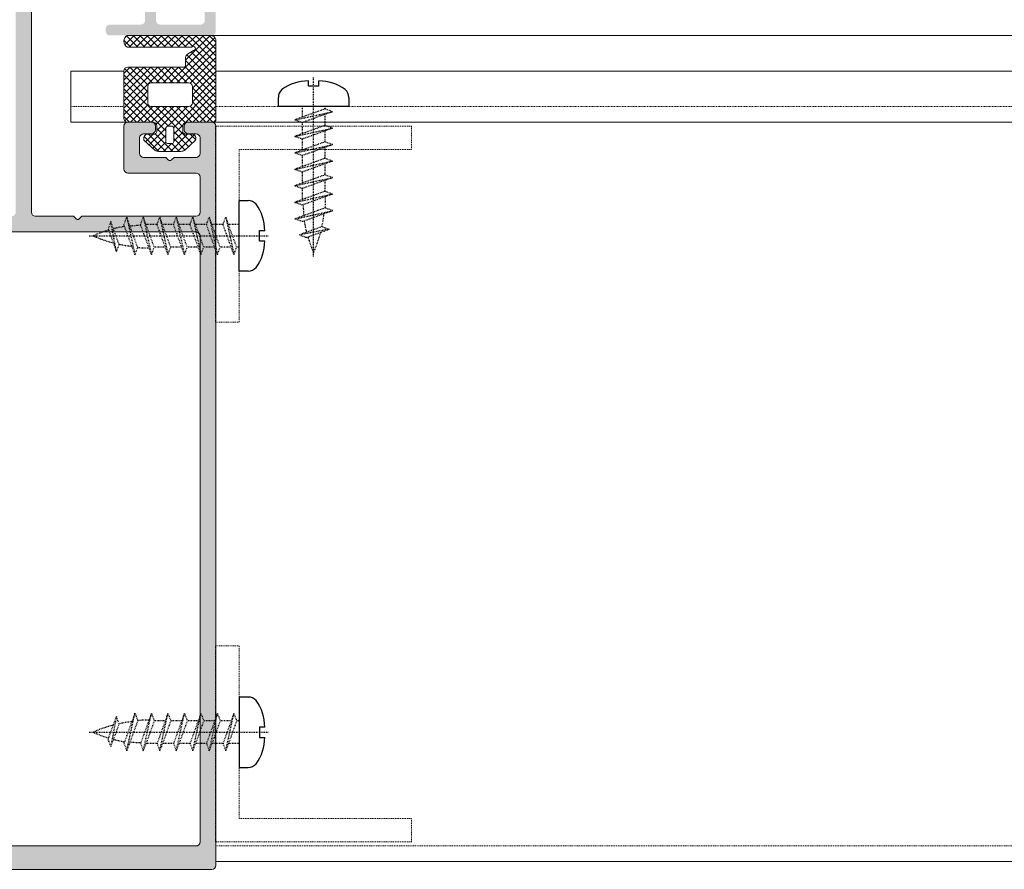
# Model space of a CAD drawing. Header units: millimetres. Extents: x -226731 to 126254, y -16359 to 60195.
# Tile 48 of 256: x -165367 to -165241, y 20778 to 20887. Entities that reach past the tile are written whole.
import ezdxf

# ---------------------------------------------------------------- set-up
doc = ezdxf.new("R2010")
doc.units = ezdxf.units.MM
doc.header["$LTSCALE"] = 0.1
doc.header["$MEASUREMENT"] = 0
doc.linetypes.add('CENTER', pattern=[2, 1.25, -0.25, 0.25, -0.25])
doc.linetypes.add('HIDDEN', pattern=[0.375, 0.25, -0.125])
doc.layers.add('01. Aluminium (Main Structure)', color=6, linetype='Continuous', lineweight=5)
doc.layers.add('3_Hatch', color=8, linetype='Continuous', lineweight=0)
doc.layers.add('CENTER LINE', color=8, linetype='CENTER')
doc.layers.add('HARDWARES', color=7, linetype='Continuous')

# ---------------------------------------------------------------- blocks, each defined once
blk = doc.blocks.new('*U429')
at = {"layer": '3_Hatch'}
h = blk.add_hatch(color=8, dxfattribs=at)
h.dxf.hatch_style = 1
h.paths.add_polyline_path([(-4.22, 77.48), (-3.91, 77.79), (-3.91, 81.75), (-4.5, 82.78), (-4.5, 116.97), (-4.46, 117.16), (-4.35, 117.32), (-4.21, 117.43), (-4, 117.47), (4, 117.47), (4.19, 117.43), (4.35, 117.32), (4.46, 117.16), (4.52, 116.97), (4.52, 82.78), (3.89, 81.75), (3.89, 77.79), (4.21, 77.48), (4.3, 77.33), (4.3, 77.18), (4.21, 77.04), (3.89, 76.74), (3.89, 72.78), (4.52, 71.75), (4.52, 65.75), (4.46, 65.57), (4.35, 65.41), (4.19, 65.3), (4, 65.26), (-4, 65.26), (-4.21, 65.3), (-4.35, 65.41), (-4.46, 65.57), (-4.5, 65.75), (-4.5, 71.75), (-3.91, 72.78), (-3.91, 76.74), (-4.22, 77.04), (-4.28, 77.18), (-4.28, 77.33)], flags=16)
h.paths.add_polyline_path([(10.04, 65.44), (9.98, 65.26), (9.97, 65.08), (9.86, 64.91), (9.69, 64.8), (9.51, 64.77), (7, 64.77), (6.82, 64.8), (6.64, 64.91), (6.53, 65.08), (6.51, 65.26), (6.51, 116.97), (6.53, 117.16), (6.64, 117.32), (6.82, 117.43), (7, 117.47), (11.89, 117.47), (12.18, 117.78), (12.33, 117.87), (12.47, 117.87), (12.6, 117.78), (12.93, 117.47), (27.5, 117.47), (27.69, 117.43), (27.87, 117.32), (27.96, 117.16), (28, 116.97), (28, 112.48), (27.96, 112.27), (27.87, 112.11), (27.69, 112), (27.5, 111.96), (18.82, 111.96), (18.62, 111.93), (18.45, 111.82), (18.34, 111.65), (18.3, 111.45), (18.3, 105.98), (18.34, 105.78), (18.45, 105.6), (18.62, 105.51), (18.82, 105.47), (21.8, 105.47), (22, 105.51), (22.16, 105.6), (22.27, 105.78), (22.29, 105.98), (22.29, 106.46), (22.27, 106.66), (22.16, 106.81), (22, 106.92), (21.8, 106.97), (20.81, 106.97), (20.61, 107.01), (20.46, 107.12), (20.35, 107.26), (20.3, 107.47), (20.3, 109.46), (20.35, 109.66), (20.46, 109.81), (20.61, 109.92), (20.81, 109.97), (23.64, 109.97), (23.94, 110.28), (24.08, 110.35), (24.23, 110.35), (24.36, 110.28), (24.69, 109.97), (27.5, 109.97), (27.69, 109.92), (27.87, 109.81), (27.96, 109.66), (28, 109.46), (28, 107.47), (27.96, 107.26), (27.87, 107.12), (27.69, 107.01), (27.5, 106.97), (26.52, 106.97), (26.31, 106.92), (26.17, 106.81), (26.06, 106.66), (26, 106.46), (26, 105.98), (26.06, 105.78), (26.17, 105.6), (26.31, 105.51), (26.52, 105.47), (29.51, 105.47), (29.7, 105.51), (29.86, 105.6), (29.97, 105.78), (29.99, 105.98), (29.97, 200.47), (29.86, 200.65), (29.78, 200.7), (29.7, 200.76), (29.61, 200.77), (29.51, 200.78), (-29.51, 200.78), (-29.71, 200.76), (-29.86, 200.65), (-29.97, 200.47), (-30.01, 200.3), (-30.01, 105.98), (-29.97, 105.78), (-29.86, 105.6), (-29.71, 105.51), (-29.51, 105.47), (-26.5, 105.47), (-26.31, 105.51), (-26.15, 105.6), (-26.04, 105.78), (-26, 105.98), (-26, 106.46), (-26.04, 106.66), (-26.15, 106.81), (-26.31, 106.92), (-26.5, 106.97), (-27.52, 106.97), (-27.69, 107.01), (-27.87, 107.12), (-27.98, 107.26), (-28.01, 107.47), (-28.01, 109.46), (-27.98, 109.66), (-27.87, 109.81), (-27.69, 109.92), (-27.52, 109.97), (-24.69, 109.97), (-24.37, 110.28), (-24.25, 110.35), (-24.06, 110.35), (-23.94, 110.28), (-23.63, 109.97), (-20.81, 109.97), (-20.61, 109.92), (-20.44, 109.81), (-20.33, 109.66), (-20.3, 109.46), (-20.3, 107.47), (-20.33, 107.26), (-20.44, 107.12), (-20.61, 107.01), (-20.81, 106.97), (-21.82, 106.97), (-22.02, 106.92), (-22.16, 106.81), (-22.27, 106.66), (-22.31, 106.46), (-22.31, 105.98), (-22.27, 105.78), (-22.16, 105.6), (-22.02, 105.51), (-21.82, 105.47), (-18.8, 105.47), (-18.61, 105.51), (-18.45, 105.6), (-18.34, 105.78), (-18.3, 105.98), (-18.3, 111.45), (-18.34, 111.65), (-18.45, 111.82), (-18.61, 111.93), (-18.8, 111.96), (-27.52, 111.96), (-27.69, 112), (-27.87, 112.11), (-27.98, 112.27), (-28.01, 112.48), (-28.01, 116.97), (-27.98, 117.16), (-27.87, 117.32), (-27.69, 117.43), (-27.52, 117.47), (-12.93, 117.47), (-12.62, 117.78), (-12.49, 117.87), (-12.34, 117.87), (-12.18, 117.78), (-11.87, 117.47), (-7, 117.47), (-6.8, 117.43), (-6.66, 117.32), (-6.55, 117.16), (-6.51, 116.97), (-6.51, 65.26), (-6.55, 65.08), (-6.66, 64.91), (-6.8, 64.8), (-7, 64.77), (-9.51, 64.77), (-9.71, 64.8), (-9.86, 64.91), (-9.97, 65.08), (-10, 65.26), (-10.04, 65.44), (-10.15, 65.63), (-10.31, 65.74), (-10.5, 65.75), (-11.5, 65.75), (-11.7, 65.74), (-11.85, 65.63), (-11.96, 65.44), (-12.01, 65.26), (-12.01, 63.25), (-11.96, 63.07), (-11.85, 62.9), (-11.7, 62.79), (-11.5, 62.77), (-0.53, 62.77), (-0.2, 63.07), (-0.07, 63.14), (0.07, 63.14), (0.22, 63.07), (0.51, 62.77), (11.5, 62.77), (11.69, 62.79), (11.85, 62.9), (11.96, 63.07), (12.01, 63.25), (12.01, 65.26), (11.96, 65.44), (11.85, 65.63), (11.69, 65.74), (11.5, 65.75), (10.5, 65.75), (10.3, 65.74), (10.15, 65.63)])
h.paths.add_polyline_path([(28, 197.28), (27.96, 197.47), (27.87, 197.65), (27.69, 197.76), (27.5, 197.8), (-27.52, 197.8), (-27.69, 197.76), (-27.87, 197.65), (-27.98, 197.47), (-28.01, 197.28), (-28.01, 119.97), (-27.98, 119.77), (-27.87, 119.63), (-27.69, 119.52), (-27.52, 119.46), (27.5, 119.46), (27.69, 119.52), (27.87, 119.63), (27.96, 119.77), (28, 119.97)], flags=16)
h = blk.add_hatch(color=8, dxfattribs=at)
h.dxf.hatch_style = 1
h.paths.add_polyline_path([(-28.61, 57.99), (-28.61, 92.53), (-28.57, 92.71), (-28.46, 92.87), (-28.28, 92.98), (-28.1, 93.02), (-22.9, 93.02), (-22.7, 92.98), (-22.54, 92.87), (-22.44, 92.71), (-22.41, 92.53), (-22.41, 57.99), (-22.44, 57.83), (-22.54, 57.65), (-22.7, 57.54), (-22.9, 57.52), (-28.1, 57.52), (-28.28, 57.54), (-28.46, 57.65), (-28.57, 57.83)], flags=16)
h.paths.add_polyline_path([(-22.35, 38.09), (-22.41, 37.89), (-22.41, 33.9), (-22.44, 33.7), (-22.54, 33.54), (-22.7, 33.43), (-22.9, 33.41), (-28.1, 33.41), (-28.28, 33.43), (-28.46, 33.54), (-28.57, 33.7), (-28.61, 33.9), (-28.61, 55.6), (-28.57, 55.8), (-28.46, 55.96), (-28.28, 56.07), (-28.1, 56.11), (-22.9, 56.11), (-22.7, 56.07), (-22.54, 55.96), (-22.44, 55.8), (-22.41, 55.6), (-22.41, 51.61), (-22.35, 51.41), (-22.24, 51.26), (-22.1, 51.15), (-21.9, 51.12), (-21.49, 51.12), (-21.31, 51.15), (-21.15, 51.26), (-21.04, 51.41), (-21, 51.61), (-21, 55.6), (-20.95, 55.8), (-20.84, 55.96), (-20.69, 56.07), (-20.49, 56.11), (-17.36, 56.11), (-17.16, 56.07), (-16.98, 55.96), (-16.87, 55.8), (-16.85, 55.6), (-16.85, 52.5), (-16.81, 52.32), (-16.7, 52.16), (-16.54, 52.05), (-16.35, 52.01), (-13.79, 52.01), (-13.61, 51.96), (-13.45, 51.85), (-13.34, 51.7), (-13.3, 51.5), (-13.3, 33.9), (-13.34, 33.7), (-13.45, 33.54), (-13.61, 33.43), (-13.79, 33.41), (-20.49, 33.41), (-20.69, 33.43), (-20.84, 33.54), (-20.95, 33.7), (-21, 33.9), (-21, 37.89), (-21.04, 38.09), (-21.15, 38.26), (-21.31, 38.37), (-21.49, 38.4), (-21.9, 38.4), (-22.1, 38.37), (-22.24, 38.26)], flags=16)
h.paths.add_polyline_path([(-11.89, 36.23), (-12.2, 36.54), (-12.29, 36.66), (-12.29, 36.83), (-12.2, 36.96), (-11.89, 37.27), (-11.89, 39.59), (-11.85, 39.79), (-11.74, 39.96), (-11.58, 40.07), (-11.38, 40.09), (-9, 40.09), (-8.8, 40.07), (-8.65, 39.96), (-8.54, 39.79), (-8.49, 39.59), (-8.49, 38.99), (-8.42, 38.75), (-8.36, 38.68), (-8.31, 38.6), (-8.23, 38.57), (-8.16, 38.53), (-8.09, 38.49), (-8, 38.49), (-7.92, 38.49), (-7.85, 38.51), (-7.78, 38.55), (-7.7, 38.59), (-7.65, 38.64), (-7.59, 38.69), (-7.54, 38.77), (-7.5, 38.86), (-7.48, 38.99), (-7.48, 43.3), (-7.52, 43.49), (-7.63, 43.65), (-7.79, 43.76), (-8, 43.8), (-8.38, 43.8), (-8.58, 43.76), (-8.76, 43.65), (-8.84, 43.49), (-8.89, 43.3), (-8.89, 42.24), (-8.93, 42.06), (-9.04, 41.9), (-9.2, 41.79), (-9.38, 41.73), (-11.38, 41.73), (-11.58, 41.79), (-11.74, 41.9), (-11.85, 42.06), (-11.89, 42.24), (-11.89, 51.5), (-11.85, 51.7), (-11.74, 51.85), (-11.58, 51.96), (-11.38, 52.01), (-9.38, 52.01), (-9.2, 51.96), (-9.04, 51.85), (-8.93, 51.7), (-8.89, 51.5), (-8.89, 49.91), (-8.84, 49.71), (-8.76, 49.54), (-8.58, 49.43), (-8.38, 49.4), (-8, 49.4), (-7.79, 49.43), (-7.63, 49.54), (-7.52, 49.71), (-7.48, 49.91), (-7.48, 57.01), (-7.52, 57.21), (-7.63, 57.35), (-7.79, 57.46), (-8, 57.52), (-9.92, 57.52), (-10.12, 57.46), (-10.26, 57.35), (-10.37, 57.21), (-10.43, 57.01), (-10.37, 56.8), (-10.26, 56.66), (-10.12, 56.55), (-9.92, 56.51), (-9.38, 56.51), (-9.2, 56.46), (-9.04, 56.35), (-8.93, 56.2), (-8.89, 56), (-8.89, 53.91), (-8.93, 53.71), (-9.04, 53.55), (-9.2, 53.44), (-9.38, 53.4), (-14.95, 53.4), (-15.15, 53.44), (-15.29, 53.55), (-15.4, 53.71), (-15.44, 53.91), (-15.44, 56), (-15.4, 56.2), (-15.29, 56.35), (-15.15, 56.46), (-14.95, 56.51), (-14.36, 56.51), (-14.25, 56.55), (-14.16, 56.58), (-14.07, 56.64), (-14.01, 56.71), (-13.96, 56.79), (-13.94, 56.88), (-13.92, 56.97), (-13.92, 57.06), (-13.94, 57.13), (-13.96, 57.22), (-14.01, 57.3), (-14.07, 57.37), (-14.16, 57.43), (-14.25, 57.48), (-14.42, 57.52), (-20.49, 57.52), (-20.69, 57.54), (-20.84, 57.65), (-20.95, 57.83), (-21, 57.99), (-21, 92.53), (-20.95, 92.71), (-20.84, 92.87), (-20.69, 92.98), (-20.49, 93.02), (-16.5, 93.02), (-16.3, 93.06), (-16.15, 93.17), (-16.04, 93.35), (-15.99, 93.52), (-15.99, 93.92), (-16.04, 94.12), (-16.15, 94.28), (-16.3, 94.39), (-16.5, 94.41), (-29.51, 94.41), (-29.69, 94.39), (-29.85, 94.28), (-29.96, 94.12), (-30, 93.92), (-30, 30.48), (-29.96, 30.3), (-29.85, 30.13), (-29.69, 30.02), (-29.51, 30.01), (-29.3, 30.02), (-29.14, 30.13), (-29.05, 30.3), (-29.01, 30.48), (-29.01, 31.49), (-28.96, 31.69), (-28.85, 31.84), (-28.7, 31.95), (-28.5, 32), (-8, 32), (-7.79, 32.04), (-7.63, 32.15), (-7.52, 32.31), (-7.48, 32.49), (-7.48, 34.51), (-7.52, 34.69), (-7.63, 34.85), (-7.79, 34.96), (-8, 35), (-8.18, 34.96), (-8.34, 34.85), (-8.45, 34.69), (-8.49, 34.51), (-8.49, 33.9), (-8.54, 33.7), (-8.65, 33.54), (-8.8, 33.43), (-9, 33.41), (-11.38, 33.41), (-11.58, 33.43), (-11.74, 33.54), (-11.85, 33.7), (-11.89, 33.9)])
at = {"layer": '01. Aluminium (Main Structure)', "color": 8, "linetype": 'ByBlock'}
for p, q in [((-30.01, 200.3), (-29.97, 200.47)), ((-30.01, 105.98), (-30.01, 200.3)), ((-29.97, 200.47), (-29.86, 200.65)), ((-29.86, 200.65), (-29.71, 200.76)), ((-29.71, 200.76), (-29.51, 200.78)), ((-29.51, 200.78), (29.51, 200.78)), ((-28.01, 197.28), (-27.98, 197.47)), ((-28.01, 119.97), (-28.01, 197.28)), ((-27.98, 197.47), (-27.87, 197.65)), ((-27.87, 197.65), (-27.69, 197.76)), ((-27.69, 197.76), (-27.52, 197.8)), ((-27.52, 197.8), (27.5, 197.8)), ((-27.98, 119.77), (-28.01, 119.97)), ((-27.87, 119.63), (-27.98, 119.77)), ((-27.69, 119.52), (-27.87, 119.63)), ((-27.52, 119.46), (-27.69, 119.52)), ((27.5, 119.46), (-27.52, 119.46)), ((-28.01, 116.97), (-27.98, 117.16)), ((-28.01, 112.48), (-28.01, 116.97)), ((-27.98, 117.16), (-27.87, 117.32)), ((-27.87, 117.32), (-27.69, 117.43)), ((-27.69, 117.43), (-27.52, 117.47)), ((-27.52, 117.47), (-12.93, 117.47)), ((-12.93, 117.47), (-12.62, 117.78)), ((-12.62, 117.78), (-12.49, 117.87)), ((-12.49, 117.87), (-12.34, 117.87)), ((-12.34, 117.87), (-12.18, 117.78)), ((-12.18, 117.78), (-11.87, 117.47)), ((-11.87, 117.47), (-7, 117.47)), ((-7, 117.47), (-6.8, 117.43)), ((-6.8, 117.43), (-6.66, 117.32)), ((-6.66, 117.32), (-6.55, 117.16)), ((-6.55, 117.16), (-6.51, 116.97)), ((-6.51, 116.97), (-6.51, 65.26)), ((-27.98, 112.27), (-28.01, 112.48)), ((-27.87, 112.11), (-27.98, 112.27)), ((-27.69, 112), (-27.87, 112.11)), ((-27.52, 111.96), (-27.69, 112)), ((-18.8, 111.96), (-27.52, 111.96)), ((-18.8, 111.96), (-18.61, 111.93)), ((-18.61, 111.93), (-18.45, 111.82)), ((-18.45, 111.82), (-18.34, 111.65)), ((-18.34, 111.65), (-18.3, 111.45)), ((-18.3, 111.45), (-18.3, 105.98)), ((-28.01, 109.46), (-27.98, 109.66)), ((-28.01, 107.47), (-28.01, 109.46)), ((-27.98, 109.66), (-27.87, 109.81)), ((-27.87, 109.81), (-27.69, 109.92)), ((-27.69, 109.92), (-27.52, 109.97)), ((-27.52, 109.97), (-24.69, 109.97)), ((-24.69, 109.97), (-24.37, 110.28)), ((-24.37, 110.28), (-24.25, 110.35)), ((-24.25, 110.35), (-24.06, 110.35)), ((-24.06, 110.35), (-23.94, 110.28)), ((-23.94, 110.28), (-23.63, 109.97)), ((-23.63, 109.97), (-20.81, 109.97)), ((-20.81, 109.97), (-20.61, 109.92)), ((-20.61, 109.92), (-20.44, 109.81)), ((-20.44, 109.81), (-20.33, 109.66)), ((-20.33, 109.66), (-20.3, 109.46)), ((-20.3, 109.46), (-20.3, 107.47)), ((-27.98, 107.26), (-28.01, 107.47)), ((-27.87, 107.12), (-27.98, 107.26)), ((-27.69, 107.01), (-27.87, 107.12)), ((-27.52, 106.97), (-27.69, 107.01)), ((-26.5, 106.97), (-27.52, 106.97)), ((-26.5, 106.97), (-26.31, 106.92)), ((-26.31, 106.92), (-26.15, 106.81)), ((-26.15, 106.81), (-26.04, 106.66)), ((-22.27, 106.66), (-22.16, 106.81)), ((-22.16, 106.81), (-22.02, 106.92)), ((-22.02, 106.92), (-21.82, 106.97)), ((-20.81, 106.97), (-21.82, 106.97)), ((-20.61, 107.01), (-20.81, 106.97)), ((-20.44, 107.12), (-20.61, 107.01)), ((-20.33, 107.26), (-20.44, 107.12)), ((-20.3, 107.47), (-20.33, 107.26)), ((-29.97, 105.78), (-30.01, 105.98)), ((-29.86, 105.6), (-29.97, 105.78)), ((-29.71, 105.51), (-29.86, 105.6)), ((-29.51, 105.47), (-29.71, 105.51)), ((-26.31, 105.51), (-26.5, 105.47)), ((-26.15, 105.6), (-26.31, 105.51)), ((-26.04, 105.78), (-26.15, 105.6)), ((-26.04, 106.66), (-26, 106.46)), ((-26, 105.98), (-26.04, 105.78)), ((-26, 106.46), (-26, 105.98)), ((-22.31, 106.46), (-22.27, 106.66)), ((-22.31, 106.46), (-22.31, 105.98)), ((-22.27, 105.78), (-22.31, 105.98)), ((-22.16, 105.6), (-22.27, 105.78)), ((-22.02, 105.51), (-22.16, 105.6)), ((-21.82, 105.47), (-22.02, 105.51)), ((-18.61, 105.51), (-18.8, 105.47)), ((-18.45, 105.6), (-18.61, 105.51)), ((-18.34, 105.78), (-18.45, 105.6)), ((-18.3, 105.98), (-18.34, 105.78)), ((-26.5, 105.47), (-29.51, 105.47)), ((-18.8, 105.47), (-21.82, 105.47))]:
    blk.add_line(p, q, dxfattribs=at)
at = {"layer": '3_Hatch', "color": 8}
for p, q in [((-29.99, 199.78), (-1150, 199.78)), ((-26.02, 109.07), (-27.45, 107.75)), ((-22.74, 109.2), (-25.57, 109.2)), ((-24.46, 108.2), (-23.86, 108.2)), ((-20.86, 107.75), (-22.29, 109.07)), ((-26.74, 107.02), (-26.24, 107.02)), ((-24.66, 106.2), (-24.66, 108)), ((-23.66, 108), (-23.66, 106.2)), ((-22.07, 107.02), (-21.57, 107.02)), ((-25.82, 106.5), (-25.82, 105.95)), ((-23.86, 106), (-24.46, 106)), ((-22.5, 105.95), (-22.5, 106.5)), ((-28.4, 105.47), (-1150, 105.47)), ((-30.03, 105.22), (-30.03, 94.94)), ((-26.22, 105.47), (-29.79, 105.47)), ((-18.79, 105.47), (-22.09, 105.47)), ((-11.51, 105.47), (-19.87, 105.47)), ((-18.29, 98.95), (-18.29, 104.97)), ((-11.51, 105.47), (-11.51, 98.97)), ((-27.03, 100.94), (-27.03, 102.99)), ((-26.53, 103.49), (-21.85, 103.49)), ((-21.35, 102.99), (-21.35, 100.94)), ((-21.85, 100.44), (-26.53, 100.44)), ((-30.03, 98.97), (-1150, 98.97)), ((-26.17, 97.23), (-26.17, 98.25)), ((-25.97, 98.45), (-18.79, 98.45)), ((-11.51, 98.97), (-18.29, 98.97)), ((-27.17, 96.32), (-26.4, 96.81)), ((-18.75, 95.91), (-26.98, 95.91)), ((-29.51, 94.41), (-1150, 94.41)), ((-29.46, 94.41), (-18.75, 94.41))]:
    blk.add_line(p, q, dxfattribs=at)
at = {"layer": '3_Hatch', "color": 8, "linetype": 'HIDDEN', "ltscale": 5}
for p, q in [((-29.99, 197.78), (-1150, 197.78)), ((-54.99, 197.28), (-29.99, 197.28)), ((-54.99, 197.28), (-54.99, 194.28)), ((-29.99, 197.28), (-29.99, 172.28)), ((-54.99, 194.28), (-32.99, 194.28)), ((-32.99, 194.28), (-32.99, 172.28)), ((-29.99, 172.28), (-32.99, 172.28)), ((-29.99, 130.97), (-32.99, 130.97)), ((-32.99, 108.97), (-32.99, 130.97)), ((-29.99, 105.97), (-29.99, 130.97)), ((-54.99, 108.97), (-32.99, 108.97)), ((-54.99, 105.97), (-54.99, 108.97)), ((-54.99, 105.97), (-29.99, 105.97)), ((-21.74, 103.48), (-26.63, 103.48)), ((-11.51, 103.48), (-18.29, 103.48))]:
    blk.add_line(p, q, dxfattribs=at)
at = {"layer": '3_Hatch', "color": 8, "linetype": 'Continuous'}
for p, q in [((-27.25, 107.08), (-25.13, 109.2)), ((-22.35, 103.49), (-27.01, 108.15)), ((-24.66, 106.68), (-26.55, 108.58)), ((-26.43, 107.02), (-24.24, 109.2)), ((-24.66, 107.57), (-26.09, 109)), ((-24.4, 108.2), (-25.41, 109.2)), ((-22.29, 106.97), (-24.53, 109.2)), ((-24.36, 108.2), (-23.36, 109.2)), ((-23.66, 108.02), (-22.51, 109.17)), ((-23.66, 107.14), (-22, 108.8)), ((-23.66, 106.25), (-21.54, 108.37)), ((-21.42, 106.99), (-23.64, 109.2)), ((-20.87, 107.31), (-22.76, 109.2)), ((-26.76, 107.01), (-27.46, 107.72)), ((-25.83, 105.84), (-24.66, 107.02)), ((-25.82, 106.74), (-24.66, 107.91)), ((-22.5, 106.29), (-23.66, 107.45)), ((-22.01, 107.02), (-21.08, 107.95)), ((-21.06, 107.08), (-20.92, 107.23)), ((-30.03, 100.77), (-24.65, 106.15)), ((-26.42, 103.49), (-23.91, 106)), ((-24.12, 103.49), (-26.13, 105.5)), ((-23.23, 103.49), (-25.82, 106.07)), ((-25.53, 103.49), (-22.5, 106.53)), ((-24.65, 103.49), (-22.42, 105.72)), ((-18.29, 100.31), (-23.98, 106)), ((-18.29, 101.2), (-23.66, 106.57)), ((-30.03, 101.65), (-26.2, 105.48)), ((-30.03, 105.19), (-29.74, 105.47)), ((-30.03, 104.3), (-28.86, 105.47)), ((-30.03, 103.42), (-27.97, 105.47)), ((-30.03, 102.54), (-27.09, 105.47)), ((-27.03, 101.98), (-30.03, 104.98)), ((-27.03, 102.86), (-29.63, 105.47)), ((-26.73, 103.45), (-28.75, 105.47)), ((-25.89, 103.49), (-27.86, 105.47)), ((-25, 103.49), (-26.98, 105.47)), ((-23.77, 103.49), (-21.79, 105.47)), ((-22.88, 103.49), (-20.9, 105.47)), ((-22, 103.49), (-20.02, 105.47)), ((-18.29, 102.08), (-21.68, 105.47)), ((-21.4, 103.21), (-19.14, 105.47)), ((-21.35, 102.38), (-18.42, 105.31)), ((-21.35, 101.49), (-18.29, 104.55)), ((-18.29, 102.96), (-20.79, 105.47)), ((-18.29, 103.85), (-19.91, 105.47)), ((-18.29, 104.73), (-19.03, 105.47)), ((-27.03, 101.1), (-30.03, 104.1)), ((-25.26, 98.45), (-30.03, 103.21)), ((-23.51, 98.45), (-18.29, 103.67)), ((-30.03, 99.88), (-27.03, 102.88)), ((-26.1, 98.4), (-30.03, 102.33)), ((-30.03, 99), (-27.03, 102)), ((-22.63, 98.45), (-18.29, 102.79)), ((-21.74, 98.45), (-18.29, 101.9)), ((-18.29, 99.43), (-21.35, 102.49)), ((-26.17, 97.59), (-30.03, 101.45)), ((-30.03, 98.12), (-27.03, 101.12)), ((-26.33, 96.87), (-30.03, 100.56)), ((-30.03, 97.23), (-26.76, 100.5)), ((-19.07, 98.45), (-21.38, 100.75)), ((-18.39, 98.64), (-21.35, 101.6)), ((-20.86, 98.45), (-18.29, 101.02)), ((-30.03, 96.35), (-25.94, 100.44)), ((-30.03, 95.47), (-25.06, 100.44)), ((-26.87, 96.52), (-30.03, 99.68)), ((-29.9, 94.71), (-24.17, 100.44)), ((-24.37, 98.45), (-26.36, 100.44)), ((-23.49, 98.45), (-25.48, 100.44)), ((-25.28, 98.45), (-23.29, 100.44)), ((-22.61, 98.45), (-24.6, 100.44)), ((-24.39, 98.45), (-22.4, 100.44)), ((-21.72, 98.45), (-23.71, 100.44)), ((-20.84, 98.45), (-22.83, 100.44)), ((-19.95, 98.45), (-21.94, 100.44)), ((-19.97, 98.45), (-18.29, 100.13)), ((-19.09, 98.45), (-18.29, 99.25)), ((-27.4, 96.17), (-30.03, 98.79)), ((-26.53, 94.41), (-30.03, 97.91)), ((-27.41, 94.41), (-30.03, 97.03)), ((-29.31, 94.41), (-26.17, 97.55)), ((-28.3, 94.41), (-30.03, 96.14)), ((-28.43, 94.41), (-26.93, 95.91)), ((-27.54, 94.41), (-26.04, 95.91)), ((-25.64, 94.41), (-27.08, 95.84)), ((-26.66, 94.41), (-25.16, 95.91)), ((-24.76, 94.41), (-26.26, 95.91)), ((-25.78, 94.41), (-24.28, 95.91)), ((-23.88, 94.41), (-25.38, 95.91)), ((-24.89, 94.41), (-23.39, 95.91)), ((-22.99, 94.41), (-24.49, 95.91)), ((-24.01, 94.41), (-22.51, 95.91)), ((-22.11, 94.41), (-23.61, 95.91)), ((-23.12, 94.41), (-21.62, 95.91)), ((-21.22, 94.41), (-22.72, 95.91)), ((-22.24, 94.41), (-20.74, 95.91)), ((-20.34, 94.41), (-21.84, 95.91)), ((-21.36, 94.41), (-19.86, 95.91)), ((-19.46, 94.41), (-20.96, 95.91)), ((-20.47, 94.41), (-18.97, 95.91)), ((-18.64, 94.48), (-20.07, 95.91)), ((-19.59, 94.41), (-18.41, 95.59)), ((-18.3, 95.02), (-19.19, 95.91)), ((-29.18, 94.41), (-30.03, 95.26)), ((-18.64, 94.47), (-18.44, 94.68))]:
    blk.add_line(p, q, dxfattribs=at)
at = {"layer": '3_Hatch', "color": 8, "linetype": 'HIDDEN'}
blk.add_line((-30.03, 103.48), (-1150, 103.48), dxfattribs=at)
at = {"layer": '3_Hatch', "color": 8}
for centre, radius, start, end in [((-25.57, 108.4), 0.8, 90, 124.0993), ((-24.46, 108), 0.2, 90, 180), ((-23.86, 108), 0.2, 0, 90), ((-22.74, 108.4), 0.8, 55.9007, 89.9999), ((-26.94, 107.54), 0.553, 157.0553, 290.8746), ((-26.21, 106.61), 0.41, 344.7252, 94.1843), ((-22.1, 106.61), 0.411, 86.1528, 194.8706), ((-21.37, 107.54), 0.553, 249.1253, 22.9447), ((-26.35, 105.99), 0.533, 284.2078, 355.4538), ((-24.46, 106.2), 0.2, 180, 270), ((-23.86, 106.2), 0.2, 270, 360), ((-21.96, 105.99), 0.533, 184.5462, 255.7922), ((-29.78, 105.22), 0.25, 93.0889, 180), ((-18.79, 104.97), 0.5, 360, 89.9978), ((-26.53, 102.99), 0.5, 90, 180), ((-21.85, 102.99), 0.5, 360, 90), ((-26.53, 100.94), 0.5, 180, 270), ((-21.85, 100.94), 0.5, 270, 360), ((-25.97, 98.25), 0.2, 90, 179.9858), ((-18.79, 98.95), 0.5, 270, 360), ((-26.67, 97.23), 0.5, 302.303, 360), ((-27.17, 96.07), 0.25, 90, 319.3278), ((-19.13, 95.16), 0.841, 296.8649, 63.1227), ((-29.26, 95.19), 0.8, 197.7707, 256.141)]:
    blk.add_arc(centre, radius, start, end, dxfattribs=at)
at = {"layer": 'CENTER LINE', "color": 8, "linetype": 'CENTER'}
for p, q in [((-13.86, 183.28), (-36.76, 183.28)), ((-42.49, 122.61), (-42.49, 99.71)), ((-13.86, 119.97), (-36.76, 119.97))]:
    blk.add_line(p, q, dxfattribs=at)
at = {"layer": 'HARDWARES', "color": 8, "linetype": 'Continuous'}
for p, q in [((-32.99, 187.77), (-34.14, 187.77)), ((-32.99, 178.8), (-32.99, 187.77)), ((-35.6, 183.95), (-36.26, 183.95)), ((-35.6, 182.62), (-35.6, 183.95)), ((-35.6, 182.62), (-36.26, 182.62)), ((-34.14, 178.8), (-32.99, 178.8)), ((-34.14, 124.46), (-32.99, 124.46)), ((-32.99, 124.46), (-32.99, 115.48)), ((-35.6, 120.63), (-36.26, 120.63)), ((-35.6, 120.63), (-35.6, 119.31)), ((-35.6, 119.31), (-36.26, 119.31)), ((-32.99, 115.48), (-34.14, 115.48)), ((-46.98, 103.48), (-38, 103.48)), ((-46.98, 102.33), (-46.98, 103.48)), ((-38, 103.48), (-38, 102.33)), ((-43.15, 100.87), (-43.15, 100.21)), ((-43.15, 100.87), (-41.83, 100.87)), ((-41.83, 100.87), (-41.83, 100.21))]:
    blk.add_line(p, q, dxfattribs=at)
at = {"layer": 'HARDWARES', "color": 8}
for p, q in [((-32.99, 178.8), (-32.99, 187.77)), ((-33.81, 178.8), (-32.99, 178.8)), ((-33.81, 124.46), (-32.99, 124.46)), ((-32.99, 124.46), (-32.99, 115.48)), ((-46.98, 103.48), (-38, 103.48)), ((-46.98, 102.66), (-46.98, 103.48))]:
    blk.add_line(p, q, dxfattribs=at)
at = {"layer": 'HARDWARES', "color": 8, "linetype": 'HIDDEN'}
for p, q in [((-30.94, 184.72), (-29.53, 184.72)), ((-28.83, 184.72), (-27.43, 184.72)), ((-26.73, 184.72), (-25.33, 184.72)), ((-24.63, 184.72), (-23.23, 184.72)), ((-22.53, 184.72), (-21.12, 184.72)), ((-17.68, 182.21), (-16.62, 185.1)), ((-17.34, 181.3), (-16.62, 185.1)), ((-16.62, 185.1), (-16.29, 184.19)), ((-16.29, 184.19), (-17.34, 181.3)), ((-17.68, 182.21), (-17.34, 181.3)), ((-32.99, 181.84), (-32.68, 181.84)), ((-31.98, 181.84), (-30.58, 181.84)), ((-29.88, 181.84), (-28.48, 181.84)), ((-27.78, 181.84), (-26.38, 181.84)), ((-25.68, 181.84), (-24.27, 181.84)), ((-23.58, 181.84), (-22.17, 181.84)), ((-17.68, 121.05), (-17.34, 121.96)), ((-16.29, 119.07), (-17.34, 121.96)), ((-17.34, 121.96), (-16.62, 118.16)), ((-32.99, 121.41), (-32.68, 121.41)), ((-31.98, 121.41), (-30.58, 121.41)), ((-29.88, 121.41), (-28.48, 121.41)), ((-27.78, 121.41), (-26.38, 121.41)), ((-25.68, 121.41), (-24.27, 121.41)), ((-23.58, 121.41), (-22.17, 121.41)), ((-17.68, 121.05), (-16.62, 118.16)), ((-41.59, 120.18), (-44.48, 119.13)), ((-44.48, 119.13), (-40.68, 119.85)), ((-43.57, 118.79), (-40.68, 119.85)), ((-40.68, 119.85), (-41.59, 120.18)), ((-43.57, 118.79), (-44.48, 119.13)), ((-30.94, 118.53), (-29.53, 118.53)), ((-28.83, 118.53), (-27.43, 118.53)), ((-26.73, 118.53), (-25.33, 118.53)), ((-24.63, 118.53), (-23.23, 118.53)), ((-22.53, 118.53), (-21.12, 118.53)), ((-16.62, 118.16), (-16.29, 119.07)), ((-43.93, 112.89), (-43.93, 114.3)), ((-41.05, 113.94), (-41.05, 115.35)), ((-41.05, 111.84), (-41.05, 113.24)), ((-43.93, 110.79), (-43.93, 112.2)), ((-41.05, 109.74), (-41.05, 111.14)), ((-43.93, 108.69), (-43.93, 110.09)), ((-41.05, 107.64), (-41.05, 109.04)), ((-43.93, 106.59), (-43.93, 107.99)), ((-41.05, 105.53), (-41.05, 106.94)), ((-43.93, 104.49), (-43.93, 105.89)), ((-43.93, 103.48), (-43.93, 103.79))]:
    blk.add_line(p, q, dxfattribs=at)
for points in [[(-32.99, 184.72), (-31.64, 184.72)], [(-32.33, 180.88), (-32.68, 181.84), (-31.29, 185.68), (-32.33, 180.88), (-30.94, 184.72), (-31.29, 185.68)], [(-30.23, 180.88), (-30.58, 181.84), (-29.18, 185.68), (-30.23, 180.88), (-28.83, 184.72), (-29.18, 185.68)], [(-28.13, 180.88), (-28.48, 181.84), (-27.08, 185.68), (-28.13, 180.88), (-26.73, 184.72), (-27.08, 185.68)], [(-26.03, 180.88), (-26.38, 181.84), (-24.98, 185.68), (-26.03, 180.88), (-24.63, 184.72), (-24.98, 185.68)], [(-23.92, 180.88), (-24.27, 181.84), (-22.88, 185.68), (-23.92, 180.88), (-22.53, 184.72), (-22.88, 185.68)], [(-21.82, 180.88), (-22.17, 181.84), (-20.77, 185.68), (-21.82, 180.88), (-20.42, 184.72), (-20.77, 185.68)], [(-19.71, 180.86), (-20.06, 181.82), (-18.66, 185.66), (-19.71, 180.86), (-18.31, 184.7), (-18.66, 185.66)], [(-32.33, 122.37), (-32.68, 121.41), (-31.29, 117.57), (-32.33, 122.37), (-30.94, 118.53), (-31.29, 117.57)], [(-30.23, 122.37), (-30.58, 121.41), (-29.18, 117.57), (-30.23, 122.37), (-28.83, 118.53), (-29.18, 117.57)], [(-28.13, 122.37), (-28.48, 121.41), (-27.08, 117.57), (-28.13, 122.37), (-26.73, 118.53), (-27.08, 117.57)], [(-26.03, 122.37), (-26.38, 121.41), (-24.98, 117.57), (-26.03, 122.37), (-24.63, 118.53), (-24.98, 117.57)], [(-23.92, 122.37), (-24.27, 121.41), (-22.88, 117.57), (-23.92, 122.37), (-22.53, 118.53), (-22.88, 117.57)], [(-21.82, 122.37), (-22.17, 121.41), (-20.77, 117.57), (-21.82, 122.37), (-20.42, 118.53), (-20.77, 117.57)], [(-19.71, 122.4), (-20.06, 121.44), (-18.66, 117.6), (-19.71, 122.4), (-18.31, 118.56), (-18.66, 117.6)], [(-44.92, 116.76), (-43.96, 116.41), (-40.12, 117.81), (-44.92, 116.76), (-41.08, 118.16), (-40.12, 117.81)], [(-32.99, 118.53), (-31.64, 118.53)], [(-44.89, 114.65), (-43.93, 114.3), (-40.09, 115.7), (-44.89, 114.65), (-41.05, 116.05), (-40.09, 115.7)], [(-44.89, 112.55), (-43.93, 112.2), (-40.09, 113.59), (-44.89, 112.55), (-41.05, 113.94), (-40.09, 113.59)], [(-44.89, 110.44), (-43.93, 110.09), (-40.09, 111.49), (-44.89, 110.44), (-41.05, 111.84), (-40.09, 111.49)], [(-44.89, 108.34), (-43.93, 107.99), (-40.09, 109.39), (-44.89, 108.34), (-41.05, 109.74), (-40.09, 109.39)], [(-44.89, 106.24), (-43.93, 105.89), (-40.09, 107.29), (-44.89, 106.24), (-41.05, 107.64), (-40.09, 107.29)], [(-44.89, 104.14), (-43.93, 103.79), (-40.09, 105.18), (-44.89, 104.14), (-41.05, 105.53), (-40.09, 105.18)], [(-41.05, 103.48), (-41.05, 104.83)]]:
    blk.add_lwpolyline(points, dxfattribs=at)
at = {"layer": 'HARDWARES', "color": 8, "linetype": 'Continuous'}
for centre, radius, start, end in [((-30.69, 183.99), 5.57, 143.3662, 180.4593), ((-34.14, 186.4), 1.37, 90, 138.2624), ((-30.69, 182.58), 5.57, 179.5407, 216.6338), ((-34.14, 180.17), 1.37, 221.7376, 270), ((-34.14, 123.09), 1.37, 90, 138.2624), ((-30.69, 120.68), 5.57, 143.3662, 180.4593), ((-30.69, 119.27), 5.57, 179.5407, 216.6338), ((-34.14, 116.85), 1.37, 221.7376, 270), ((-45.61, 102.33), 1.37, 180, 228.2624), ((-39.37, 102.33), 1.37, 311.7376, 0), ((-43.2, 105.78), 5.57, 233.3662, 270.4593), ((-41.78, 105.78), 5.57, 269.5407, 306.6338)]:
    blk.add_arc(centre, radius, start, end, dxfattribs=at)
at = {"layer": 'HARDWARES', "color": 8, "linetype": 'HIDDEN'}
for centre, start, end in [((-21.19, 167.85), 82.7074, 87.492), ((-21.18, 167.94), 75.4378, 80.4205), ((-21.18, 167.94), 66.0565, 73.3069), ((-21.18, 198.63), 276.3185, 282.0332), ((-21.18, 198.63), 284.5757, 293.9435), ((-21.19, 198.55), 268.9416, 273.9039), ((-27.14, 115.29), 156.0565, 165.4243), ((-57.84, 115.29), 16.6931, 23.9435), ((-21.19, 104.71), 86.0961, 91.0584), ((-21.18, 104.62), 77.9668, 83.6815), ((-21.18, 104.62), 66.0565, 75.4243), ((-57.84, 115.29), 9.5795, 14.5622), ((-21.18, 135.32), 286.6931, 293.9435), ((-27.14, 115.29), 167.9668, 173.6815), ((-21.19, 135.41), 272.508, 277.2926), ((-21.18, 135.32), 279.5795, 284.5622), ((-57.92, 115.28), 2.508, 7.2926), ((-27.23, 115.28), 176.0961, 181.0584)]:
    blk.add_arc(centre, 16.79, start, end, dxfattribs=at)

msp = doc.modelspace()

# ---------------------------------------------------------------- block references
at = {"layer": '3_Hatch', "color": 8, "rotation": 179.9999999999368}
msp.add_blockref('*U429', (-165371.95, 20978.95), dxfattribs=at)

doc.saveas('drawing.dxf')
